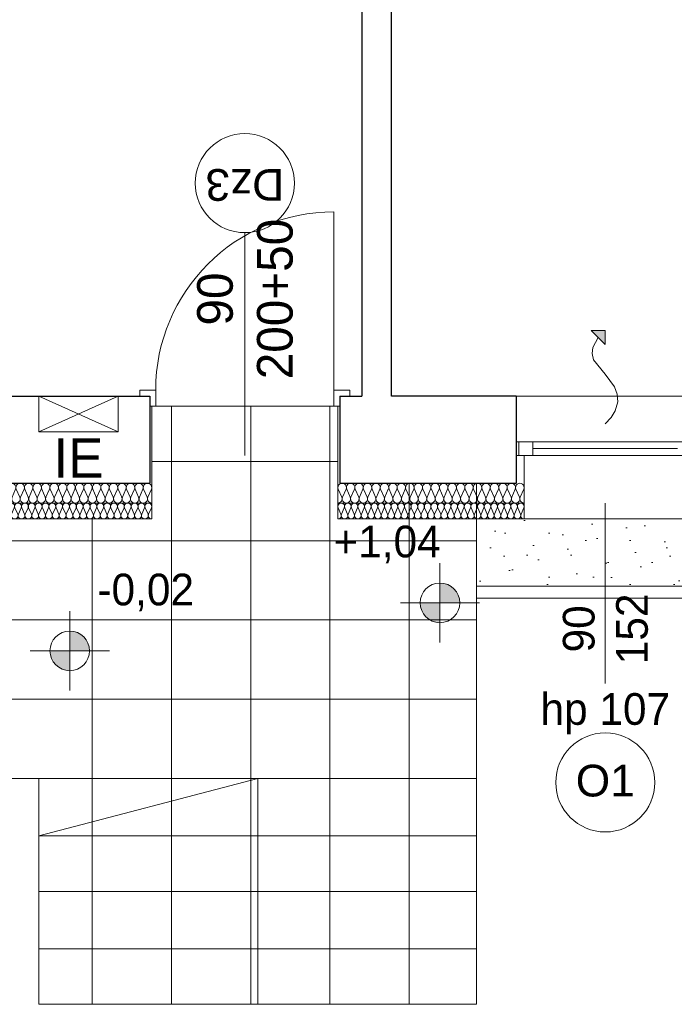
# Model space of a CAD drawing. Extents: x -438200 to -357500, y 15000 to 163871.
# Tile 6 of 148: x -425172 to -421866, y 20283 to 25253. Entities that reach past the tile are written whole.
import ezdxf
from ezdxf.lldxf.tags import DXFTag

# ---------------------------------------------------------------- set-up
doc = ezdxf.new("R2010")
doc.units = 0
doc.header["$MEASUREMENT"] = 0
for name, color, linetype in [('#podkład', 252, 'Continuous'), ('A-Okna', 252, 'Continuous'), ('Arch ocieplenie', 252, 'Continuous'), ('Inwent Izolacje', 252, 'Continuous'), ('INWENT RZĘDNE', 252, 'Continuous'), ('IS_Opisy_działek_Therm', 7, 'SOLID')]:
    doc.layers.add(name, color=color, linetype=linetype)
for name, color, linetype, lineweight in [('A-Okna_Nr_Pióra__9', 252, 'Continuous', 13), ('Arch drzwi_Nr_Pióra__10', 252, 'Continuous', 18), ('Arch ocieplenie_Nr_Pióra__9', 252, 'Continuous', 13), ('Arch okna_Nr_Pióra__82', 252, 'Continuous', 20), ('Arch opisy okien_Nr_Pióra__9', 252, 'Continuous', 13), ('Arch opisy_Nr_Pióra__9', 252, 'Continuous', 13), ('Arch teren_Nr_Pióra__5', 252, 'Continuous', 13), ('Arch wykończenie_Nr_Pióra__3', 252, 'Continuous', 18), ('Arch wykończenie_Nr_Pióra__81', 252, 'Continuous', 9), ('INSTALACJA IE_Nr_Pióra__88', 252, 'Continuous', 20), ('Inwent Izolacje_Nr_Pióra__2', 252, 'Continuous', 13), ('INWENT OPISY_Nr_Pióra__88', 252, 'Continuous', 20), ('INWENT OPISY_Nr_Pióra__9', 252, 'Continuous', 13), ('INWENT RZĘDNE_Nr_Pióra__21', 252, 'Continuous', 9), ('INWENT. OKNA_Nr_Pióra__21', 252, 'Continuous', 9), ('INWENT. OKNA_Nr_Pióra__5', 252, 'Continuous', 13), ('INWENT.ŚCIANY_Nr_Pióra__1', 252, 'Continuous', 25), ('INWENT.ŚCIANY_Nr_Pióra__2', 252, 'Continuous', 13), ('INWENT.ŚCIANY_Nr_Pióra__21', 252, 'Continuous', 9), ('Istniejące schody_Nr_Pióra__5', 252, 'Continuous', 13)]:
    doc.layers.add(name, color=color, linetype=linetype, lineweight=lineweight)
doc.styles.add('GENERATED_STYLE_10', font='arial.ttf')
doc.styles.add('GENERATED_STYLE_2', font='txt')
doc.styles.add('GENERATED_STYLE_5', font='txt')
doc.styles.add('GENERATED_STYLE_6', font='txt')
doc.styles.get("Standard").update_dxf_attribs({"font": 'arial.ttf', "width": 0.8, "bigfont": 'BIGFONT.SHX'})
tags = doc.linetypes.add('SOLID', pattern=[10, 10, 0]).pattern_tags.tags
tags[6:7] = [DXFTag(74, 4), DXFTag(75, 0), DXFTag(340, '0'), DXFTag(46, 0.0), DXFTag(50, 0.0), DXFTag(44, 0.0), DXFTag(45, 0.0)]
tags[4:5] = [DXFTag(74, 4), DXFTag(75, 0), DXFTag(340, '0'), DXFTag(46, 0.0), DXFTag(50, 0.0), DXFTag(44, 0.0), DXFTag(45, 0.0)]

# ---------------------------------------------------------------- blocks, each defined once
blk = doc.blocks.new('Izolacja cieplna 14_7', base_point=(-423564.9, 22732.6))
at = {"layer": 'Arch ocieplenie_Nr_Pióra__9', "linetype": 'Continuous'}
for p, q in [((-423563.5, 22788.8), (-423549.6, 22756.5)), ((-423546.8, 22756.5), (-423532.8, 22788.8)), ((-423530, 22788.8), (-423516, 22756.5)), ((-423513.2, 22756.5), (-423499.2, 22788.8)), ((-423496.4, 22788.8), (-423482.4, 22756.5)), ((-423479.6, 22756.5), (-423465.6, 22788.8)), ((-423462.8, 22788.8), (-423448.9, 22756.5)), ((-423446, 22756.5), (-423432.1, 22788.8)), ((-423429.3, 22788.8), (-423415.3, 22756.5)), ((-423412.5, 22756.5), (-423398.5, 22788.8)), ((-423395.7, 22788.8), (-423381.7, 22756.5)), ((-423378.9, 22756.5), (-423364.9, 22788.8)), ((-423362.1, 22788.8), (-423348.1, 22756.5)), ((-423345.3, 22756.5), (-423331.4, 22788.8)), ((-423328.5, 22788.8), (-423314.6, 22756.5)), ((-423311.8, 22756.5), (-423297.8, 22788.8)), ((-423295, 22788.8), (-423281, 22756.5)), ((-423278.2, 22756.5), (-423264.2, 22788.8)), ((-423261.4, 22788.8), (-423247.4, 22756.5)), ((-423244.6, 22756.5), (-423230.6, 22788.8)), ((-423227.8, 22788.8), (-423213.9, 22756.5)), ((-423211, 22756.5), (-423197.1, 22788.8)), ((-423194.3, 22788.8), (-423180.3, 22756.5)), ((-423177.5, 22756.5), (-423163.5, 22788.8)), ((-423160.7, 22788.8), (-423146.7, 22756.5)), ((-423143.9, 22756.5), (-423129.9, 22788.8)), ((-423127.1, 22788.8), (-423113.1, 22756.5)), ((-423110.3, 22756.5), (-423096.4, 22788.8)), ((-423093.5, 22788.8), (-423079.6, 22756.5)), ((-423076.8, 22756.5), (-423062.8, 22788.8)), ((-423060, 22788.8), (-423046, 22756.5)), ((-423043.2, 22756.5), (-423029.2, 22788.8)), ((-423026.4, 22788.8), (-423012.4, 22756.5)), ((-423009.6, 22756.5), (-422995.6, 22788.8)), ((-422992.8, 22788.8), (-422978.9, 22756.5)), ((-422976, 22756.5), (-422962.1, 22788.8)), ((-422959.3, 22788.8), (-422945.3, 22756.5)), ((-422942.5, 22756.5), (-422928.5, 22788.8)), ((-422925.7, 22788.8), (-422911.7, 22756.5)), ((-422908.9, 22756.5), (-422894.9, 22788.8)), ((-422892.1, 22788.8), (-422878.1, 22756.5)), ((-422875.3, 22756.5), (-422861.4, 22788.8)), ((-422858.5, 22788.8), (-422844.6, 22756.5)), ((-422841.8, 22756.5), (-422827.8, 22788.8)), ((-422825, 22788.8), (-422811, 22756.5)), ((-422808.2, 22756.5), (-422794.2, 22788.8)), ((-422791.4, 22788.8), (-422777.4, 22756.5)), ((-422774.6, 22756.5), (-422760.6, 22788.8)), ((-422757.8, 22788.8), (-422743.9, 22756.5)), ((-422741, 22756.5), (-422727.1, 22788.8)), ((-422724.3, 22788.8), (-422710.3, 22756.5)), ((-422707.5, 22756.5), (-422693.5, 22788.8)), ((-422690.7, 22788.8), (-422676.7, 22756.5)), ((-422673.9, 22756.5), (-422659.9, 22788.8)), ((-422657.1, 22788.8), (-422643.1, 22756.5)), ((-422640.3, 22756.5), (-422626.4, 22788.8))]:
    blk.add_line(p, q, dxfattribs=at)
for centre, start_param, end_param in [((-423548.2, 22795.6), 4.299595, 8.266775), ((-423514.6, 22795.6), 4.299595, 8.266775), ((-423481, 22795.6), 4.299595, 8.266775), ((-423447.4, 22795.6), 4.299595, 8.266775), ((-423413.9, 22795.6), 4.299595, 8.266775), ((-423380.3, 22795.6), 4.299595, 8.266775), ((-423346.7, 22795.6), 4.299595, 8.266775), ((-423313.2, 22795.6), 4.299595, 8.266775), ((-423279.6, 22795.6), 4.299595, 8.266775), ((-423246, 22795.6), 4.299595, 8.266775), ((-423212.4, 22795.6), 4.299595, 8.266775), ((-423178.9, 22795.6), 4.299595, 8.266775), ((-423145.3, 22795.6), 4.299595, 8.266775), ((-423111.7, 22795.6), 4.299595, 8.266775), ((-423078.2, 22795.6), 4.299595, 8.266775), ((-423044.6, 22795.6), 4.299595, 8.266775), ((-423011, 22795.6), 4.299595, 8.266775), ((-422977.4, 22795.6), 4.299595, 8.266775), ((-422943.9, 22795.6), 4.299595, 8.266775), ((-422910.3, 22795.6), 4.299595, 8.266775), ((-422876.7, 22795.6), 4.299595, 8.266775), ((-422843.2, 22795.6), 4.299595, 8.266775), ((-422809.6, 22795.6), 4.299595, 8.266775), ((-422776, 22795.6), 4.299595, 8.266775), ((-422742.4, 22795.6), 4.299595, 8.266775), ((-422708.9, 22795.6), 4.299595, 8.266775), ((-422675.3, 22795.6), 4.299595, 8.266775), ((-422641.7, 22795.6), 4.299595, 8.266775), ((-423564.9, 22749.6), 3.141593, 5.125182), ((-423531.4, 22749.6), 1.158004, 5.125183), ((-423497.8, 22749.6), 1.158004, 5.125183), ((-423464.2, 22749.6), 1.158004, 5.125183), ((-423430.7, 22749.6), 1.158004, 5.125183), ((-423397.1, 22749.6), 1.158004, 5.125183), ((-423363.5, 22749.6), 1.158004, 5.125183), ((-423329.9, 22749.6), 1.158004, 5.125183), ((-423296.4, 22749.6), 1.158004, 5.125183), ((-423262.8, 22749.6), 1.158004, 5.125183), ((-423229.2, 22749.6), 1.158004, 5.125183), ((-423195.7, 22749.6), 1.158004, 5.125183), ((-423162.1, 22749.6), 1.158004, 5.125183), ((-423128.5, 22749.6), 1.158004, 5.125183), ((-423094.9, 22749.6), 1.158004, 5.125183), ((-423061.4, 22749.6), 1.158004, 5.125183), ((-423027.8, 22749.6), 1.158004, 5.125183), ((-422994.2, 22749.6), 1.158004, 5.125183), ((-422960.7, 22749.6), 1.158004, 5.125183), ((-422927.1, 22749.6), 1.158004, 5.125183), ((-422893.5, 22749.6), 1.158004, 5.125183), ((-422859.9, 22749.6), 1.158004, 5.125183), ((-422826.4, 22749.6), 1.158004, 5.125183), ((-422792.8, 22749.6), 1.158004, 5.125183), ((-422759.2, 22749.6), 1.158004, 5.125183), ((-422725.7, 22749.6), 1.158004, 5.125183), ((-422692.1, 22749.6), 1.158004, 5.125183), ((-422658.5, 22749.6), 1.158004, 5.125183), ((-422624.9, 22749.6), 1.158004, 3.141593)]:
    blk.add_ellipse(centre, major_axis=(0, 17), ratio=0.986557, start_param=start_param, end_param=end_param, dxfattribs=at)
blk = doc.blocks.new('Izolacja cieplna 14_8', base_point=(-425404.9, 22732.6))
at = {"layer": 'Arch ocieplenie_Nr_Pióra__9', "linetype": 'Continuous'}
for p, q in [((-425403.5, 22788.8), (-425389.1, 22756.5)), ((-425386.2, 22756.5), (-425371.8, 22788.8)), ((-425368.9, 22788.8), (-425354.5, 22756.5)), ((-425351.6, 22756.5), (-425337.2, 22788.8)), ((-425334.3, 22788.8), (-425319.9, 22756.5)), ((-425317, 22756.5), (-425302.6, 22788.8)), ((-425299.6, 22788.8), (-425285.2, 22756.5)), ((-425282.3, 22756.5), (-425267.9, 22788.8)), ((-425265, 22788.8), (-425250.6, 22756.5)), ((-425247.7, 22756.5), (-425233.3, 22788.8)), ((-425230.4, 22788.8), (-425216, 22756.5)), ((-425213.1, 22756.5), (-425198.7, 22788.8)), ((-425195.8, 22788.8), (-425181.4, 22756.5)), ((-425178.5, 22756.5), (-425164.1, 22788.8)), ((-425161.2, 22788.8), (-425146.8, 22756.5)), ((-425143.9, 22756.5), (-425129.5, 22788.8)), ((-425126.6, 22788.8), (-425112.2, 22756.5)), ((-425109.3, 22756.5), (-425094.9, 22788.8)), ((-425092, 22788.8), (-425077.6, 22756.5)), ((-425074.6, 22756.5), (-425060.2, 22788.8)), ((-425057.3, 22788.8), (-425042.9, 22756.5)), ((-425040, 22756.5), (-425025.6, 22788.8)), ((-425022.7, 22788.8), (-425008.3, 22756.5)), ((-425005.4, 22756.5), (-424991, 22788.8)), ((-424988.1, 22788.8), (-424973.7, 22756.5)), ((-424970.8, 22756.5), (-424956.4, 22788.8)), ((-424953.5, 22788.8), (-424939.1, 22756.5)), ((-424936.2, 22756.5), (-424921.8, 22788.8)), ((-424918.9, 22788.8), (-424904.5, 22756.5)), ((-424901.6, 22756.5), (-424887.2, 22788.8)), ((-424884.3, 22788.8), (-424869.9, 22756.5)), ((-424867, 22756.5), (-424852.6, 22788.8)), ((-424849.6, 22788.8), (-424835.2, 22756.5)), ((-424832.3, 22756.5), (-424817.9, 22788.8)), ((-424815, 22788.8), (-424800.6, 22756.5)), ((-424797.7, 22756.5), (-424783.3, 22788.8)), ((-424780.4, 22788.8), (-424766, 22756.5)), ((-424763.1, 22756.5), (-424748.7, 22788.8)), ((-424745.8, 22788.8), (-424731.4, 22756.5)), ((-424728.5, 22756.5), (-424714.1, 22788.8)), ((-424711.2, 22788.8), (-424696.8, 22756.5)), ((-424693.9, 22756.5), (-424679.5, 22788.8)), ((-424676.6, 22788.8), (-424662.2, 22756.5)), ((-424659.3, 22756.5), (-424644.9, 22788.8)), ((-424642, 22788.8), (-424627.6, 22756.5)), ((-424624.6, 22756.5), (-424610.2, 22788.8)), ((-424607.3, 22788.8), (-424592.9, 22756.5)), ((-424590, 22756.5), (-424575.6, 22788.8)), ((-424572.7, 22788.8), (-424558.3, 22756.5)), ((-424555.4, 22756.5), (-424541, 22788.8)), ((-424538.1, 22788.8), (-424523.7, 22756.5)), ((-424520.8, 22756.5), (-424506.4, 22788.8))]:
    blk.add_line(p, q, dxfattribs=at)
for centre, start_param, end_param in [((-425387.6, 22795.6), 5.870392, 9.837571), ((-425353, 22795.6), 5.870392, 9.837571), ((-425318.4, 22795.6), 5.870392, 9.837571), ((-425283.8, 22795.6), 5.870392, 9.837571), ((-425249.2, 22795.6), 5.870392, 9.837571), ((-425214.6, 22795.6), 5.870392, 9.837571), ((-425179.9, 22795.6), 5.870392, 9.837571), ((-425145.3, 22795.6), 5.870392, 9.837571), ((-425110.7, 22795.6), 5.870392, 9.837571), ((-425076.1, 22795.6), 5.870392, 9.837571), ((-425041.5, 22795.6), 5.870392, 9.837571), ((-425006.9, 22795.6), 5.870392, 9.837571), ((-424972.3, 22795.6), 5.870392, 9.837571), ((-424937.6, 22795.6), 5.870392, 9.837571), ((-424903, 22795.6), 5.870392, 9.837571), ((-424868.4, 22795.6), 5.870392, 9.837571), ((-424833.8, 22795.6), 5.870392, 9.837571), ((-424799.2, 22795.6), 5.870392, 9.837571), ((-424764.6, 22795.6), 5.870392, 9.837571), ((-424729.9, 22795.6), 5.870392, 9.837571), ((-424695.3, 22795.6), 5.870392, 9.837571), ((-424660.7, 22795.6), 5.870392, 9.837571), ((-424626.1, 22795.6), 5.870392, 9.837571), ((-424591.5, 22795.6), 5.870392, 9.837571), ((-424556.9, 22795.6), 5.870392, 9.837571), ((-424522.3, 22795.6), 5.870392, 9.837571), ((-425404.9, 22749.6), 4.712389, 6.695979), ((-425370.3, 22749.6), 2.7288, 6.695979), ((-425335.7, 22749.6), 2.7288, 6.695979), ((-425301.1, 22749.6), 2.7288, 6.695979), ((-425266.5, 22749.6), 2.7288, 6.695979), ((-425231.9, 22749.6), 2.7288, 6.695979), ((-425197.3, 22749.6), 2.7288, 6.695979), ((-425162.6, 22749.6), 2.7288, 6.695979), ((-425128, 22749.6), 2.7288, 6.695979), ((-425093.4, 22749.6), 2.7288, 6.695979), ((-425058.8, 22749.6), 2.7288, 6.695979), ((-425024.2, 22749.6), 2.7288, 6.695979), ((-424989.6, 22749.6), 2.7288, 6.695979), ((-424954.9, 22749.6), 2.7288, 6.695979), ((-424920.3, 22749.6), 2.7288, 6.695979), ((-424885.7, 22749.6), 2.7288, 6.695979), ((-424851.1, 22749.6), 2.7288, 6.695979), ((-424816.5, 22749.6), 2.7288, 6.695979), ((-424781.9, 22749.6), 2.7288, 6.695979), ((-424747.3, 22749.6), 2.7288, 6.695979), ((-424712.6, 22749.6), 2.7288, 6.695979), ((-424678, 22749.6), 2.7288, 6.695979), ((-424643.4, 22749.6), 2.7288, 6.695979), ((-424608.8, 22749.6), 2.7288, 6.695979), ((-424574.2, 22749.6), 2.7288, 6.695979), ((-424539.6, 22749.6), 2.7288, 6.695979), ((-424504.9, 22749.6), 2.7288, 4.712389)]:
    blk.add_ellipse(centre, major_axis=(17.3, 0), ratio=0.983056, start_param=start_param, end_param=end_param, dxfattribs=at)
blk = doc.blocks.new('Izolacja cieplna 14_257', base_point=(-425404.9, 22812.6))
at = {"layer": 'Inwent Izolacje_Nr_Pióra__2', "linetype": 'Continuous'}
for p, q in [((-425403.1, 22882.8), (-425385.3, 22842.4)), ((-425381.7, 22842.4), (-425363.9, 22882.8)), ((-425360.3, 22882.8), (-425342.5, 22842.4)), ((-425338.9, 22842.4), (-425321, 22882.8)), ((-425317.4, 22882.8), (-425299.6, 22842.4)), ((-425296, 22842.4), (-425278.2, 22882.8)), ((-425274.6, 22882.8), (-425256.7, 22842.4)), ((-425253.1, 22842.4), (-425235.3, 22882.8)), ((-425231.7, 22882.8), (-425213.9, 22842.4)), ((-425210.3, 22842.4), (-425192.5, 22882.8)), ((-425188.9, 22882.8), (-425171, 22842.4)), ((-425167.4, 22842.4), (-425149.6, 22882.8)), ((-425146, 22882.8), (-425128.2, 22842.4)), ((-425124.6, 22842.4), (-425106.7, 22882.8)), ((-425103.1, 22882.8), (-425085.3, 22842.4)), ((-425081.7, 22842.4), (-425063.9, 22882.8)), ((-425060.3, 22882.8), (-425042.5, 22842.4)), ((-425038.9, 22842.4), (-425021, 22882.8)), ((-425017.4, 22882.8), (-424999.6, 22842.4)), ((-424996, 22842.4), (-424978.2, 22882.8)), ((-424974.6, 22882.8), (-424956.7, 22842.4)), ((-424953.1, 22842.4), (-424935.3, 22882.8)), ((-424931.7, 22882.8), (-424913.9, 22842.4)), ((-424910.3, 22842.4), (-424892.5, 22882.8)), ((-424888.9, 22882.8), (-424871, 22842.4)), ((-424867.4, 22842.4), (-424849.6, 22882.8)), ((-424846, 22882.8), (-424828.2, 22842.4)), ((-424824.6, 22842.4), (-424806.7, 22882.8)), ((-424803.1, 22882.8), (-424785.3, 22842.4)), ((-424781.7, 22842.4), (-424763.9, 22882.8)), ((-424760.3, 22882.8), (-424742.5, 22842.4)), ((-424738.9, 22842.4), (-424721, 22882.8)), ((-424717.4, 22882.8), (-424699.6, 22842.4)), ((-424696, 22842.4), (-424678.2, 22882.8)), ((-424674.6, 22882.8), (-424656.7, 22842.4)), ((-424653.1, 22842.4), (-424635.3, 22882.8)), ((-424631.7, 22882.8), (-424613.9, 22842.4)), ((-424610.3, 22842.4), (-424592.5, 22882.8)), ((-424588.9, 22882.8), (-424571, 22842.4)), ((-424567.4, 22842.4), (-424549.6, 22882.8)), ((-424546, 22882.8), (-424528.2, 22842.4)), ((-424524.6, 22842.4), (-424506.7, 22882.8))]:
    blk.add_line(p, q, dxfattribs=at)
for centre, start_param, end_param in [((-425383.5, 22891.3), 5.870392, 9.837571), ((-425340.7, 22891.3), 5.870392, 9.837571), ((-425297.8, 22891.3), 5.870392, 9.837571), ((-425254.9, 22891.3), 5.870392, 9.837571), ((-425212.1, 22891.3), 5.870392, 9.837571), ((-425169.2, 22891.3), 5.870392, 9.837571), ((-425126.4, 22891.3), 5.870392, 9.837571), ((-425083.5, 22891.3), 5.870392, 9.837571), ((-425040.7, 22891.3), 5.870392, 9.837571), ((-424997.8, 22891.3), 5.870392, 9.837571), ((-424954.9, 22891.3), 5.870392, 9.837571), ((-424912.1, 22891.3), 5.870392, 9.837571), ((-424869.2, 22891.3), 5.870392, 9.837571), ((-424826.4, 22891.3), 5.870392, 9.837571), ((-424783.5, 22891.3), 5.870392, 9.837571), ((-424740.7, 22891.3), 5.870392, 9.837571), ((-424697.8, 22891.3), 5.870392, 9.837571), ((-424654.9, 22891.3), 5.870392, 9.837571), ((-424612.1, 22891.3), 5.870392, 9.837571), ((-424569.2, 22891.3), 5.870392, 9.837571), ((-424526.4, 22891.3), 5.870392, 9.837571), ((-425404.9, 22833.9), 4.712389, 6.695979), ((-425362.1, 22833.9), 2.7288, 6.695979), ((-425319.2, 22833.9), 2.7288, 6.695979), ((-425276.4, 22833.9), 2.7288, 6.695979), ((-425233.5, 22833.9), 2.7288, 6.695979), ((-425190.7, 22833.9), 2.7288, 6.695979), ((-425147.8, 22833.9), 2.7288, 6.695979), ((-425104.9, 22833.9), 2.7288, 6.695979), ((-425062.1, 22833.9), 2.7288, 6.695979), ((-425019.2, 22833.9), 2.7288, 6.695979), ((-424976.4, 22833.9), 2.7288, 6.695979), ((-424933.5, 22833.9), 2.7288, 6.695979), ((-424890.7, 22833.9), 2.7288, 6.695979), ((-424847.8, 22833.9), 2.7288, 6.695979), ((-424804.9, 22833.9), 2.7288, 6.695979), ((-424762.1, 22833.9), 2.7288, 6.695979), ((-424719.2, 22833.9), 2.7288, 6.695979), ((-424676.4, 22833.9), 2.7288, 6.695979), ((-424633.5, 22833.9), 2.7288, 6.695979), ((-424590.7, 22833.9), 2.7288, 6.695979), ((-424547.8, 22833.9), 2.7288, 6.695979), ((-424504.9, 22833.9), 2.7288, 4.712389)]:
    blk.add_ellipse(centre, major_axis=(21.4, 0), ratio=0.992498, start_param=start_param, end_param=end_param, dxfattribs=at)
blk = doc.blocks.new('Izolacja cieplna 14_258', base_point=(-423564.9, 22812.6))
at = {"layer": 'Inwent Izolacje_Nr_Pióra__2', "linetype": 'Continuous'}
for p, q in [((-423563.2, 22882.8), (-423545.4, 22842.4)), ((-423541.8, 22842.4), (-423524, 22882.8)), ((-423520.4, 22882.8), (-423502.7, 22842.4)), ((-423499.1, 22842.4), (-423481.3, 22882.8)), ((-423477.7, 22882.8), (-423459.9, 22842.4)), ((-423456.3, 22842.4), (-423438.6, 22882.8)), ((-423435, 22882.8), (-423417.2, 22842.4)), ((-423413.6, 22842.4), (-423395.8, 22882.8)), ((-423392.2, 22882.8), (-423374.5, 22842.4)), ((-423370.9, 22842.4), (-423353.1, 22882.8)), ((-423349.5, 22882.8), (-423331.7, 22842.4)), ((-423328.2, 22842.4), (-423310.4, 22882.8)), ((-423306.8, 22882.8), (-423289, 22842.4)), ((-423285.4, 22842.4), (-423267.7, 22882.8)), ((-423264.1, 22882.8), (-423246.3, 22842.4)), ((-423242.7, 22842.4), (-423224.9, 22882.8)), ((-423221.3, 22882.8), (-423203.6, 22842.4)), ((-423200, 22842.4), (-423182.2, 22882.8)), ((-423178.6, 22882.8), (-423160.8, 22842.4)), ((-423157.2, 22842.4), (-423139.5, 22882.8)), ((-423135.9, 22882.8), (-423118.1, 22842.4)), ((-423114.5, 22842.4), (-423096.7, 22882.8)), ((-423093.2, 22882.8), (-423075.4, 22842.4)), ((-423071.8, 22842.4), (-423054, 22882.8)), ((-423050.4, 22882.8), (-423032.7, 22842.4)), ((-423029.1, 22842.4), (-423011.3, 22882.8)), ((-423007.7, 22882.8), (-422989.9, 22842.4)), ((-422986.3, 22842.4), (-422968.6, 22882.8)), ((-422965, 22882.8), (-422947.2, 22842.4)), ((-422943.6, 22842.4), (-422925.8, 22882.8)), ((-422922.2, 22882.8), (-422904.5, 22842.4)), ((-422900.9, 22842.4), (-422883.1, 22882.8)), ((-422879.5, 22882.8), (-422861.7, 22842.4)), ((-422858.2, 22842.4), (-422840.4, 22882.8)), ((-422836.8, 22882.8), (-422819, 22842.4)), ((-422815.4, 22842.4), (-422797.7, 22882.8)), ((-422794.1, 22882.8), (-422776.3, 22842.4)), ((-422772.7, 22842.4), (-422754.9, 22882.8)), ((-422751.3, 22882.8), (-422733.6, 22842.4)), ((-422730, 22842.4), (-422712.2, 22882.8)), ((-422708.6, 22882.8), (-422690.8, 22842.4)), ((-422687.2, 22842.4), (-422669.5, 22882.8)), ((-422665.9, 22882.8), (-422648.1, 22842.4)), ((-422644.5, 22842.4), (-422626.7, 22882.8))]:
    blk.add_line(p, q, dxfattribs=at)
for centre, start_param, end_param in [((-423543.6, 22891.3), 5.870392, 9.837571), ((-423500.9, 22891.3), 5.870392, 9.837571), ((-423458.1, 22891.3), 5.870392, 9.837571), ((-423415.4, 22891.3), 5.870392, 9.837571), ((-423372.7, 22891.3), 5.870392, 9.837571), ((-423329.9, 22891.3), 5.870392, 9.837571), ((-423287.2, 22891.3), 5.870392, 9.837571), ((-423244.5, 22891.3), 5.870392, 9.837571), ((-423201.8, 22891.3), 5.870392, 9.837571), ((-423159, 22891.3), 5.870392, 9.837571), ((-423116.3, 22891.3), 5.870392, 9.837571), ((-423073.6, 22891.3), 5.870392, 9.837571), ((-423030.9, 22891.3), 5.870392, 9.837571), ((-422988.1, 22891.3), 5.870392, 9.837571), ((-422945.4, 22891.3), 5.870392, 9.837571), ((-422902.7, 22891.3), 5.870392, 9.837571), ((-422859.9, 22891.3), 5.870392, 9.837571), ((-422817.2, 22891.3), 5.870392, 9.837571), ((-422774.5, 22891.3), 5.870392, 9.837571), ((-422731.8, 22891.3), 5.870392, 9.837571), ((-422689, 22891.3), 5.870392, 9.837571), ((-422646.3, 22891.3), 5.870392, 9.837571), ((-423564.9, 22833.9), 4.712389, 6.695979), ((-423522.2, 22833.9), 2.7288, 6.695979), ((-423479.5, 22833.9), 2.7288, 6.695979), ((-423436.8, 22833.9), 2.7288, 6.695979), ((-423394, 22833.9), 2.7288, 6.695979), ((-423351.3, 22833.9), 2.7288, 6.695979), ((-423308.6, 22833.9), 2.7288, 6.695979), ((-423265.9, 22833.9), 2.7288, 6.695979), ((-423223.1, 22833.9), 2.7288, 6.695979), ((-423180.4, 22833.9), 2.7288, 6.695979), ((-423137.7, 22833.9), 2.7288, 6.695979), ((-423094.9, 22833.9), 2.7288, 6.695979), ((-423052.2, 22833.9), 2.7288, 6.695979), ((-423009.5, 22833.9), 2.7288, 6.695979), ((-422966.8, 22833.9), 2.7288, 6.695979), ((-422924, 22833.9), 2.7288, 6.695979), ((-422881.3, 22833.9), 2.7288, 6.695979), ((-422838.6, 22833.9), 2.7288, 6.695979), ((-422795.9, 22833.9), 2.7288, 6.695979), ((-422753.1, 22833.9), 2.7288, 6.695979), ((-422710.4, 22833.9), 2.7288, 6.695979), ((-422667.7, 22833.9), 2.7288, 6.695979), ((-422624.9, 22833.9), 2.7288, 4.712389)]:
    blk.add_ellipse(centre, major_axis=(21.4, 0), ratio=0.995514, start_param=start_param, end_param=end_param, dxfattribs=at)
blk = doc.blocks.new('Krzywa_6', base_point=(-422214.9, 23212.6))
at = {"layer": 'A-Okna_Nr_Pióra__9', "linetype": 'Continuous'}
blk.add_hatch(color=256, dxfattribs=at).paths.add_polyline_path([(-422214.9, 23683.2), (-422215.4, 23612.5), (-422285.7, 23683.6)], flags=0)
for p, q in [((-422214.9, 23683.2), (-422285.7, 23683.6)), ((-422215.4, 23612.5), (-422285.7, 23683.6)), ((-422214.9, 23683.2), (-422215.4, 23612.5))]:
    blk.add_line(p, q, dxfattribs=at)
at = {"layer": 'A-Okna_Nr_Pióra__9', "linetype": 'Continuous', "flags": 128}
blk.add_lwpolyline([(-422214.9, 23212.6), (-422185.8, 23243.8), (-422164.5, 23278.8), (-422152.3, 23323.5), (-422154.9, 23362.2), (-422167.8, 23398.7), (-422214.9, 23463.2), (-422274.6, 23536.5), (-422281.7, 23568.5), (-422277.7, 23598.4), (-422250.5, 23648)], dxfattribs=at)
blk = doc.blocks.new('Koty wysokościowe_16', base_point=(-423049.5, 22308.9))
at = {"layer": 'INWENT RZĘDNE_Nr_Pióra__21', "linetype": 'Continuous'}
for points in [[(-423049.5, 22308.9), (-422949.5, 22308.9), (-422957.1, 22347.2), (-422978.8, 22379.6), (-423011.2, 22401.3), (-423049.5, 22408.9)], [(-423049.5, 22308.9), (-423149.5, 22308.9), (-423141.9, 22270.7), (-423120.2, 22238.2), (-423087.8, 22216.5), (-423049.5, 22208.9)]]:
    blk.add_hatch(color=256, dxfattribs=at).paths.add_polyline_path(points, flags=0)
for p, q in [((-423049.5, 22108.9), (-423049.5, 22508.9)), ((-423249.5, 22308.9), (-422849.5, 22308.9))]:
    blk.add_line(p, q, dxfattribs=at)
blk.add_circle((-423049.5, 22308.9), 100, dxfattribs=at)
at = {"layer": 'INWENT RZĘDNE_Nr_Pióra__21', "insert": (-423587.3, 22508.9), "char_height": 160, "attachment_point": 7, "style": 'GENERATED_STYLE_2'}
blk.add_mtext('{+1,04}', dxfattribs=at)
blk = doc.blocks.new('Koty wysokościowe_17', base_point=(-424918.9, 22066.6))
at = {"layer": 'INWENT RZĘDNE_Nr_Pióra__21', "linetype": 'Continuous'}
for points in [[(-424918.9, 22066.6), (-424818.9, 22066.6), (-424826.5, 22104.9), (-424848.2, 22137.3), (-424880.6, 22159), (-424918.9, 22166.6)], [(-424918.9, 22066.6), (-425018.9, 22066.6), (-425011.3, 22028.3), (-424989.6, 21995.9), (-424957.1, 21974.2), (-424918.9, 21966.6)]]:
    blk.add_hatch(color=256, dxfattribs=at).paths.add_polyline_path(points, flags=0)
for p, q in [((-424918.9, 21866.6), (-424918.9, 22266.6)), ((-425118.9, 22066.6), (-424718.9, 22066.6))]:
    blk.add_line(p, q, dxfattribs=at)
blk.add_circle((-424918.9, 22066.6), 100, dxfattribs=at)
at = {"layer": 'INWENT RZĘDNE_Nr_Pióra__21', "insert": (-424779.2, 22266.6), "char_height": 160, "attachment_point": 7, "style": 'GENERATED_STYLE_2'}
blk.add_mtext('{-0,02}', dxfattribs=at)
blk = doc.blocks.new('parter')
at = {"layer": 'Arch okna_Nr_Pióra__82', "linetype": 'Continuous'}
h = blk.add_hatch(dxfattribs=at)
h.set_pattern_fill('Render', color=252, style=0, pattern_type=2)
h.set_pattern_definition([(45, (0, 350), (-111.36932, 111.36932), [0, -105, 0, -157.5]), (110, (350, 350), (148.00159, 53.86817), [0, -77, 0, -133])])
h.paths.add_polyline_path([(-415304.9, 22682.6), (-415304.9, 22732.6), (-422864.9, 22732.6), (-422864.9, 22392.6), (-414758.4, 22392.6), (-414758.2, 22682.6)], flags=0)
at = {"layer": 'Arch drzwi_Nr_Pióra__10', "color": 252, "linetype": 'Continuous'}
for p, q in [((-423584.9, 23382.6), (-423584.9, 24282.6)), ((-424484.9, 23382.6), (-424564.9, 23382.6)), ((-424564.9, 23352.6), (-424564.9, 23382.6)), ((-424484.9, 23302.6), (-424484.9, 23382.6)), ((-423504.9, 23382.6), (-423584.9, 23382.6)), ((-423584.9, 23382.6), (-423584.9, 23302.6)), ((-423504.9, 23382.6), (-423504.9, 23352.6)), ((-424514.9, 23302.6), (-424484.9, 23302.6)), ((-423584.9, 23302.6), (-423554.9, 23302.6))]:
    blk.add_line(p, q, dxfattribs=at)
blk.add_arc((-423584.9, 23382.6), 900, 90, 180, dxfattribs=at)
at = {"layer": 'Arch opisy_Nr_Pióra__9', "color": 252, "linetype": 'Continuous'}
blk.add_line((-424034.9, 24177.6), (-424034.9, 23052.6), dxfattribs=at)
for centre in [(-424034.9, 24427.6), (-422214.9, 21402.6)]:
    blk.add_circle(centre, 250, dxfattribs=at)
at = {"layer": 'Arch teren_Nr_Pióra__5', "color": 252, "linetype": 'Continuous'}
for p, q in [((-414818.6, 22392.6), (-422864.9, 22392.6)), ((-414758.5, 22332.6), (-422864.9, 22332.6))]:
    blk.add_line(p, q, dxfattribs=at)
at = {"layer": 'Arch wykończenie_Nr_Pióra__3', "color": 252, "linetype": 'Continuous'}
for p, q in [((-424504.9, 23302.6), (-424504.9, 22732.6)), ((-423564.9, 23302.6), (-423564.9, 22732.6)), ((-422624.9, 22732.6), (-422624.9, 23052.6)), ((-425404.9, 22732.6), (-424504.9, 22732.6)), ((-423564.9, 22732.6), (-422624.9, 22732.6))]:
    blk.add_line(p, q, dxfattribs=at)
at = {"layer": 'Arch wykończenie_Nr_Pióra__81', "color": 252, "linetype": 'Continuous'}
for p, q in [((-424484.9, 23302.6), (-423584.9, 23302.6)), ((-424404.9, 23302.6), (-424404.9, 20282.6)), ((-424004.9, 23302.6), (-424004.9, 20282.6)), ((-423604.9, 23302.6), (-423604.9, 20282.6)), ((-423564.9, 23022.6), (-424504.9, 23022.6)), ((-424804.9, 22732.6), (-424804.9, 20282.6)), ((-422864.9, 22622.6), (-429854.9, 22622.6)), ((-422864.9, 22222.6), (-429854.9, 22222.6)), ((-422864.9, 21822.6), (-429854.9, 21822.6)), ((-423204.9, 21422.6), (-423204.9, 20282.6))]:
    blk.add_line(p, q, dxfattribs=at)
at = {"layer": 'INSTALACJA IE_Nr_Pióra__88', "color": 252, "linetype": 'Continuous'}
for p, q in [((-425074.9, 23352.6), (-425074.9, 23172.6)), ((-425074.9, 23172.6), (-424674.9, 23352.6)), ((-425074.9, 23352.6), (-424674.9, 23172.6)), ((-425074.9, 23352.6), (-424674.9, 23352.6)), ((-424674.9, 23172.6), (-424674.9, 23352.6)), ((-425074.9, 23172.6), (-424674.9, 23172.6))]:
    blk.add_line(p, q, dxfattribs=at)
at = {"layer": 'INWENT. OKNA_Nr_Pióra__5', "color": 252, "linetype": 'Continuous'}
for p, q in [((-422664.9, 23122.6), (-421764.9, 23122.6)), ((-422650.9, 23122.6), (-422650.9, 23052.6)), ((-422580.9, 23122.6), (-422580.9, 23052.6)), ((-422580.9, 23087.6), (-421850.9, 23087.6)), ((-422664.9, 23052.6), (-421764.9, 23052.6)), ((-422214.9, 22812.6), (-422214.9, 21902.6))]:
    blk.add_line(p, q, dxfattribs=at)
at = {"layer": 'INWENT.ŚCIANY_Nr_Pióra__1', "color": 252, "linetype": 'Continuous'}
for p, q in [((-423444.9, 27312.6), (-423444.9, 23352.6)), ((-423294.9, 23352.6), (-423294.9, 27012.6)), ((-425224.9, 23352.6), (-424514.9, 23352.6)), ((-424514.9, 23352.6), (-424514.9, 22912.6)), ((-423554.9, 23352.6), (-423554.9, 22912.6)), ((-423554.9, 23352.6), (-423444.9, 23352.6)), ((-422664.9, 23352.6), (-423294.9, 23352.6)), ((-422664.9, 23352.6), (-422664.9, 22912.6)), ((-425374.9, 22912.6), (-424514.9, 22912.6)), ((-423554.9, 22912.6), (-422664.9, 22912.6))]:
    blk.add_line(p, q, dxfattribs=at)
at = {"layer": 'INWENT.ŚCIANY_Nr_Pióra__2', "color": 252, "linetype": 'Continuous'}
for p, q in [((-425404.9, 22812.6), (-424504.9, 22812.6)), ((-423564.9, 22812.6), (-422624.9, 22812.6))]:
    blk.add_line(p, q, dxfattribs=at)
at = {"layer": 'INWENT.ŚCIANY_Nr_Pióra__21', "color": 252, "linetype": 'Continuous'}
for p, q in [((-422664.9, 23352.6), (-421764.9, 23352.6)), ((-422624.9, 22732.6), (-421804.9, 22732.6))]:
    blk.add_line(p, q, dxfattribs=at)
at = {"layer": 'Istniejące schody_Nr_Pióra__5', "color": 252, "linetype": 'Continuous'}
for p, q in [((-423204.9, 22912.6), (-423204.9, 21422.6)), ((-422864.9, 21422.6), (-422864.9, 22912.6)), ((-429854.9, 21422.6), (-425074.9, 21422.6)), ((-422864.9, 21422.6), (-425074.9, 21422.6)), ((-425074.9, 21422.6), (-425074.9, 20282.6)), ((-423969.9, 21422.6), (-425074.9, 21132.6)), ((-423969.9, 20282.6), (-423969.9, 21422.6)), ((-423204.9, 21422.6), (-422864.9, 21422.6)), ((-422864.9, 20282.6), (-422864.9, 21422.6)), ((-422864.9, 21132.6), (-425074.9, 21132.6)), ((-422864.9, 20852.6), (-425074.9, 20852.6)), ((-422864.9, 20562.6), (-425074.9, 20562.6)), ((-422864.9, 20282.6), (-425074.9, 20282.6))]:
    blk.add_line(p, q, dxfattribs=at)
at = {"layer": 'A-Okna', "color": 252, "linetype": 'Continuous', "lineweight": 13}
blk.add_blockref('Krzywa_6', (-422214.9, 23212.6), dxfattribs=at)
at = {"layer": 'Arch ocieplenie', "color": 252, "linetype": 'Continuous', "lineweight": 13}
for name, p in [('Izolacja cieplna 14_8', (-425404.9, 22732.6)), ('Izolacja cieplna 14_7', (-423564.9, 22732.6))]:
    blk.add_blockref(name, p, dxfattribs=at)
at = {"layer": 'Inwent Izolacje', "color": 252, "linetype": 'Continuous', "lineweight": 13}
for name, p in [('Izolacja cieplna 14_257', (-425404.9, 22812.6)), ('Izolacja cieplna 14_258', (-423564.9, 22812.6))]:
    blk.add_blockref(name, p, dxfattribs=at)
at = {"layer": 'INWENT RZĘDNE', "color": 252}
for name, p in [('Koty wysokościowe_16', (-423049.5, 22308.9)), ('Koty wysokościowe_17', (-424918.9, 22066.6))]:
    blk.add_blockref(name, p, dxfattribs=at)
at = {"layer": 'Arch opisy okien_Nr_Pióra__9', "color": 252, "linetype": 'Continuous', "insert": (-424034.9, 24338.5), "char_height": 160, "attachment_point": 2, "rotation": 180, "style": 'GENERATED_STYLE_10'}
blk.add_mtext('{Dz3}', dxfattribs=at)
at = {"layer": 'Arch opisy okien_Nr_Pióra__9', "color": 252, "linetype": 'Continuous', "insert": (-422214.9, 21491.8), "char_height": 160, "attachment_point": 2, "style": 'GENERATED_STYLE_10'}
blk.add_mtext('{O1}', dxfattribs=at)
at = {"layer": 'INWENT OPISY_Nr_Pióra__88', "color": 252, "linetype": 'Continuous', "insert": (-424874.9, 23140.1), "char_height": 200, "attachment_point": 2, "style": 'GENERATED_STYLE_5'}
blk.add_mtext('{IE}', dxfattribs=at)
at = {"layer": 'INWENT OPISY_Nr_Pióra__9', "color": 252, "linetype": 'Continuous', "insert": (-424275.8, 23842.6), "char_height": 180, "width": 1346.334, "attachment_point": 2, "rotation": 90, "line_spacing_factor": 1.007146, "style": 'GENERATED_STYLE_6'}
blk.add_mtext('{90\\P200+50}', dxfattribs=at)
at = {"layer": 'INWENT. OKNA_Nr_Pióra__21', "color": 252, "linetype": 'Continuous', "insert": (-422429.1, 22177.6), "char_height": 160, "width": 709.227, "attachment_point": 2, "rotation": 90, "line_spacing_factor": 1.007581, "style": 'GENERATED_STYLE_5'}
blk.add_mtext('{90\\P152}', dxfattribs=at)
at = {"layer": 'INWENT. OKNA_Nr_Pióra__21', "color": 252, "linetype": 'Continuous', "insert": (-422214.9, 21853.3), "char_height": 160, "attachment_point": 2, "style": 'GENERATED_STYLE_5'}
blk.add_mtext('{hp 107}', dxfattribs=at)

msp = doc.modelspace()

# ---------------------------------------------------------------- block references
at = {"layer": '#podkład', "color": 3, "lineweight": 50}
msp.add_blockref('parter', (0, 0), dxfattribs=at)

# ---------------------------------------------------------------- next in the draw order: texts
at = {"layer": 'IS_Opisy_działek_Therm', "color": 3, "lineweight": 50, "ltscale": 10, "char_height": 180, "rotation": 89.9}
for insert, attachment_point in [((-423981.7, 23610.2), 9), ((-423924.1, 23610.1), 3), ((-423907.2, 23155.2), 9), ((-423907.2, 23155.2), 9)]:
    msp.add_mtext('\\fArial|b0|i0;', dxfattribs=dict(at, insert=insert, attachment_point=attachment_point))
at = {"layer": 'IS_Opisy_działek_Therm', "color": 3, "lineweight": 50, "ltscale": 10, "char_height": 180}
for insert, attachment_point in [((-421905, 23634.6), 1), ((-421895, 23602.8), 7), ((-421895, 23602.8), 7)]:
    msp.add_mtext('\\fArial|b0|i0;', dxfattribs=dict(at, insert=insert, attachment_point=attachment_point))

doc.saveas('drawing.dxf')
